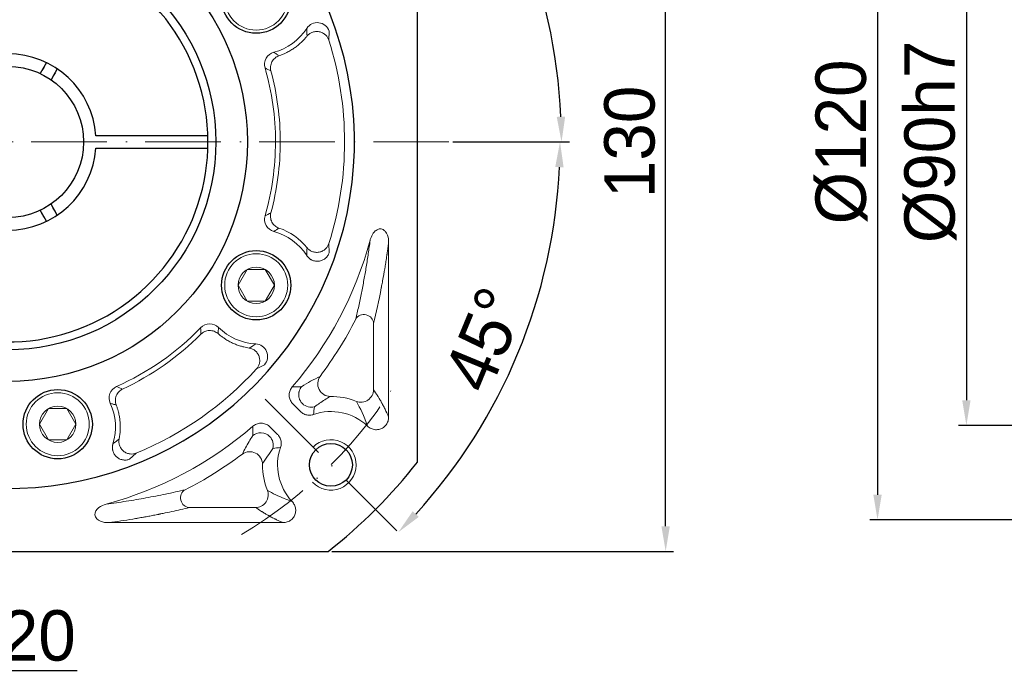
# Model space of a CAD drawing. Header units: millimetres. Extents: x 6154 to 7003, y -654 to -54.
# Tile 4 of 10: x 6311 to 6467, y -375 to -271. Entities that reach past the tile are written whole.
import ezdxf

# ---------------------------------------------------------------- set-up
doc = ezdxf.new("R2010")
doc.units = ezdxf.units.MM
doc.header["$PDSIZE"] = -5
doc.linetypes.add('ACAD_ISO10W100', pattern=[18, 12, -3, 0, -3])
doc.layers.get('0').update_dxf_attribs({"lineweight": 18})
doc.layers.get('Defpoints').update_dxf_attribs({"lineweight": 18})
for name, color, linetype, lineweight in [('中心线层', 7, 'ACAD_ISO10W100', 0), ('尺寸线层', 3, 'Continuous', 18), ('粗实线', 7, 'Continuous', 40), ('细实线', 7, 'Continuous', 18)]:
    doc.layers.add(name, color=color, linetype=linetype, lineweight=lineweight)
doc.styles.add('工程字', font='txt')
doc.dimstyles.new('ISO-25', dxfattribs={"dimtxt": 8, "dimasz": 4, "dimexe": 1.25, "dimexo": 0.625, "dimgap": 1.7, "dimtad": 1, "dimtxsty": '工程字', "dimcen": 2, "dimdle": 8, "dimadec": 0, "dimazin": 0, "dimtfac": 1, "dimtmove": 0, "dimatfit": 3, "dimfxl": 1, "dimarcsym": 0})

# ---------------------------------------------------------------- blocks, each defined once
blk = doc.blocks.new('*X15')
at = {"layer": 'Defpoints', "color": 0}
for p in [(6373.3, -226.35), (6347.84, -251.8), (6390.48, -256.72), (6239.3, -290.34), (6379.3, -290.34)]:
    blk.add_point(p, dxfattribs=at)
at = {"layer": '尺寸线层', "color": 0, "lineweight": -2}
blk.add_line((6379.93, -290.34), (6398.42, -290.34), dxfattribs=at)
blk.add_arc((6309.3, -290.34), 87.87, 2.6085, 42.3915, dxfattribs=at)
at = {"layer": '尺寸线层', "color": 0}
for points in [[(6374.68, -230.64), (6373.72, -231.56), (6371.43, -228.21)], [(6396.41, -286.36), (6397.75, -286.33), (6397.17, -290.34)]]:
    blk.add_solid(points, dxfattribs=at)
at = {"layer": '尺寸线层', "color": 0, "insert": (6395.75, -254.53), "char_height": 8, "attachment_point": 5, "rotation": 292.5, "style": '工程字'}
blk.add_mtext('\\A1;45%%d', dxfattribs=at)
blk = doc.blocks.new('*X16')
at = {"layer": 'Defpoints', "color": 0}
for p in [(6239.3, -290.34), (6379.3, -290.34), (6390.26, -323.88), (6347.84, -328.88), (6373.3, -354.33)]:
    blk.add_point(p, dxfattribs=at)
at = {"layer": '尺寸线层', "color": 0, "lineweight": -2}
blk.add_line((6379.93, -290.34), (6398.18, -290.34), dxfattribs=at)
blk.add_arc((6309.3, -290.34), 87.63, 317.6157, 357.3843, dxfattribs=at)
at = {"layer": '尺寸线层', "color": 0}
for points in [[(6397.5, -294.36), (6396.17, -294.33), (6396.93, -290.34)], [(6373.55, -348.95), (6374.51, -349.87), (6371.26, -352.3)]]:
    blk.add_solid(points, dxfattribs=at)
at = {"layer": '尺寸线层', "color": 0, "insert": (6384.99, -321.69), "char_height": 8, "attachment_point": 5, "rotation": 67.5, "style": '工程字'}
blk.add_mtext('\\A1;45%%d', dxfattribs=at)
blk = doc.blocks.new('*X17')
at = {"layer": 'Defpoints', "color": 0}
for p in [(6360.11, -225.34), (6413.7, -225.34), (6360.11, -355.34)]:
    blk.add_point(p, dxfattribs=at)
at = {"layer": '尺寸线层', "color": 0, "lineweight": -2}
for p, q in [((6360.73, -225.34), (6414.95, -225.34)), ((6413.7, -351.34), (6413.7, -229.34)), ((6360.73, -355.34), (6414.95, -355.34))]:
    blk.add_line(p, q, dxfattribs=at)
at = {"layer": '尺寸线层', "color": 0}
for points in [[(6414.36, -229.34), (6413.03, -229.34), (6413.7, -225.34)], [(6413.03, -351.34), (6414.36, -351.34), (6413.7, -355.34)]]:
    blk.add_solid(points, dxfattribs=at)
at = {"layer": '尺寸线层', "color": 0, "insert": (6408, -290.34), "char_height": 8, "attachment_point": 5, "rotation": 90, "style": '工程字'}
blk.add_mtext('\\A1;130', dxfattribs=at)
blk = doc.blocks.new('*X25')
at = {"layer": 'Defpoints', "color": 0}
for p in [(6347.22, -228.55), (6271.39, -352.14)]:
    blk.add_point(p, dxfattribs=at)
at = {"layer": '尺寸线层', "color": 0, "lineweight": -2}
blk.add_line((6290.12, -321.61), (6274.27, -347.45), dxfattribs=at)
at = {"layer": '尺寸线层', "color": 0}
blk.add_solid([(6273.48, -346.97), (6275.05, -347.93), (6271.39, -352.14)], dxfattribs=at)
at = {"layer": '尺寸线层', "color": 0, "insert": (6278.94, -329.31), "char_height": 8.5, "attachment_point": 5, "rotation": 58.4699, "style": '工程字'}
blk.add_mtext('\\A1;{\\H0.9412x;%%C145}', dxfattribs=at)
blk = doc.blocks.new('*X26')
at = {"layer": 'Defpoints', "color": 0}
for p in [(6259.23, -341.61), (6267.23, -341.61), (6259.23, -374.23)]:
    blk.add_point(p, dxfattribs=at)
at = {"layer": '尺寸线层', "color": 0, "lineweight": -2}
for p, q in [((6259.23, -342.23), (6259.23, -375.48)), ((6267.23, -342.23), (6267.23, -375.48)), ((6253.73, -374.23), (6248.23, -374.23)), ((6267.23, -374.23), (6259.23, -374.23)), ((6272.73, -374.23), (6320.29, -374.23))]:
    blk.add_line(p, q, dxfattribs=at)
at = {"layer": '尺寸线层', "color": 0}
for points in [[(6253.73, -375.15), (6253.73, -373.31), (6259.23, -374.23)], [(6272.73, -373.31), (6272.73, -375.15), (6267.23, -374.23)]]:
    blk.add_solid(points, dxfattribs=at)
at = {"layer": '尺寸线层', "color": 0, "insert": (6299.26, -368.73), "char_height": 8.5, "attachment_point": 5, "style": '工程字'}
blk.add_mtext('\\A1;{\\H0.9412x;4-M8x20\\P}', dxfattribs=at)
blk = doc.blocks.new('*X30')
at = {"layer": 'Defpoints', "color": 0}
for p in [(6529.7, -245.34), (6461.43, -335.34), (6529.7, -335.34)]:
    blk.add_point(p, dxfattribs=at)
at = {"layer": '尺寸线层', "color": 0, "lineweight": -2}
for p, q in [((6529.08, -245.34), (6460.18, -245.34)), ((6461.43, -249.34), (6461.43, -331.34)), ((6529.08, -335.34), (6460.18, -335.34))]:
    blk.add_line(p, q, dxfattribs=at)
at = {"layer": '尺寸线层', "color": 0}
for points in [[(6462.1, -249.34), (6460.77, -249.34), (6461.43, -245.34)], [(6460.77, -331.34), (6462.1, -331.34), (6461.43, -335.34)]]:
    blk.add_solid(points, dxfattribs=at)
at = {"layer": '尺寸线层', "color": 0, "insert": (6455.73, -290.34), "char_height": 8, "attachment_point": 5, "rotation": 90, "style": '工程字'}
blk.add_mtext('\\A1;%%C90h7', dxfattribs=at)
blk = doc.blocks.new('*X37')
at = {"layer": 'Defpoints', "color": 0}
for p in [(6538.7, -230.34), (6447.33, -350.34), (6538.7, -350.34)]:
    blk.add_point(p, dxfattribs=at)
at = {"layer": '尺寸线层', "color": 0, "lineweight": -2}
for p, q in [((6538.08, -230.34), (6446.08, -230.34)), ((6447.33, -234.34), (6447.33, -346.34)), ((6538.08, -350.34), (6446.08, -350.34))]:
    blk.add_line(p, q, dxfattribs=at)
at = {"layer": '尺寸线层', "color": 0}
for points in [[(6447.99, -234.34), (6446.66, -234.34), (6447.33, -230.34)], [(6446.66, -346.34), (6447.99, -346.34), (6447.33, -350.34)]]:
    blk.add_solid(points, dxfattribs=at)
at = {"layer": '尺寸线层', "color": 0, "insert": (6441.63, -290.34), "char_height": 8, "attachment_point": 5, "rotation": 90, "style": '工程字'}
blk.add_mtext('\\A1;%%C120', dxfattribs=at)

msp = doc.modelspace()

# ---------------------------------------------------------------- linework, layer by layer
at = {"color": 7, "linetype": 'Continuous', "lineweight": 15}
for p, q in [((6360.2352, -274.1962), (6360.2914, -272.7537)), ((6360.2914, -307.9298), (6360.2352, -306.4873)), ((6348.7514, -326.3778), (6350.0288, -325.7051)), ((6328.6044, -340.7067), (6329.6734, -339.7364))]:
    msp.add_line(p, q, dxfattribs=at)
for p, q in [((6369.7294, -306.3495), (6369.7294, -333.9821)), ((6367.3379, -329.6702), (6367.3379, -319.1552)), ((6355.7286, -333.1282), (6354.5362, -331.9358)), ((6350.8968, -335.5751), (6352.0893, -336.7676)), ((6338.1162, -348.3768), (6348.6312, -348.3768)), ((6352.9431, -350.7683), (6325.3105, -350.7683))]:
    msp.add_line(p, q)
for start, end in [(342.411462, 17.588538), (292.411529, 317.588538)]:
    msp.add_arc((6309.3028, -290.3418), 53.4303, start, end, dxfattribs=at)
for centre, radius, start, end in [((6309.3028, -290.3418), 59.5734, 319.253028, 344.803455), ((6309.3028, -290.3418), 61.9649, 323.09187, 332.996404), ((6360.568, -341.607), 10.8649, 68.187328, 90.557052), ((6360.568, -341.607), 8.4734, 46.7652, 109.134578), ((6309.3028, -290.3418), 59.5734, 285.196544, 310.746969), ((6360.568, -341.607), 8.4734, 160.865406, 223.2348), ((6309.3028, -290.3418), 61.9649, 297.003596, 306.90813), ((6360.568, -341.607), 10.8649, 179.442948, 180), ((6360.568, -341.607), 10.8649, 180, 201.812672)]:
    msp.add_arc(centre, radius, start, end)
for centre, major_axis, ratio, start_param, end_param in [((6365.8436, -319.1552), (-1.4585, 0.3502), 0.93641458, 3.392601, 6.03217696), ((6360.443, -328.7503), (0.9025, -1.7848), 0.98101458, 3.60769667, 5.81708129), ((6365.3455, -329.6702), (1.6562, 1.1211), 0.98803806, 3.74223797, 5.68254062), ((6357.4462, -330.465), (1.9348, -0.5066), 0.99490252, 4.18532168, 5.23945629), ((6349.4261, -338.4851), (-0.5066, 1.9348), 0.99490252, 4.18532168, 5.23945629), ((6347.7113, -341.482), (-1.7848, 0.9025), 0.98101458, 3.60769667, 5.81708129), ((6338.1162, -346.8825), (0.3502, -1.4585), 0.93641458, 3.392601, 6.03217696)]:
    msp.add_ellipse(centre, major_axis=major_axis, ratio=ratio, start_param=start_param, end_param=end_param)
for points, knots in [([(6360.2914, -272.7537), (6360.0456, -272.0398), (6359.3824, -271.5012), (6357.9066, -271.3203), (6357.1338, -271.6804), (6356.7251, -272.3152)], [0, 0, 0, 0, 2.2055983, 2.2055983, 4.4111966, 4.4111966, 4.4111966, 4.4111966]), ([(6360.2352, -274.1962), (6360.1907, -274.057), (6360.1276, -273.9132), (6359.9561, -273.6304), (6359.8476, -273.4915), (6359.584, -273.2391), (6359.4289, -273.1258), (6359.0837, -272.946), (6358.8938, -272.8797), (6358.5024, -272.8064), (6358.3014, -272.7995), (6357.9143, -272.8423), (6357.7286, -272.8918), (6357.3912, -273.0317), (6357.2395, -273.1219), (6356.977, -273.3234), (6356.8659, -273.4347), (6356.7737, -273.5483)], [0, 0, 0, 0, 0.53726953, 0.53726953, 1.07453906, 1.07453906, 1.6118086, 1.6118086, 2.14907813, 2.14907813, 2.68634766, 2.68634766, 3.22361719, 3.22361719, 3.76088672, 3.76088672, 4.29815626, 4.29815626, 4.29815626, 4.29815626]), ([(6352.3222, -276.6694), (6352.4187, -276.6355), (6352.6069, -276.5692), (6352.8778, -276.4616), (6353.1314, -276.3529), (6353.3677, -276.2437), (6353.7363, -276.0617), (6354.2085, -275.7993), (6354.7822, -275.4255), (6355.3205, -275.0195), (6355.7925, -274.6084), (6356.1862, -274.22), (6356.4985, -273.8818), (6356.685, -273.6558), (6356.7737, -273.5483)], [0, 0, 0, 0, 0.30697991, 0.59842295, 0.87434106, 1.13469443, 1.37940042, 2.10753362, 2.75389765, 3.43238581, 4.12883288, 4.63009406, 5.09113322, 5.50922072, 5.50922072, 5.50922072, 5.50922072]), ([(6351.515, -276.1183), (6351.0034, -276.2551), (6350.5515, -276.6054), (6350.0335, -277.5229), (6349.9672, -278.0898), (6350.114, -278.5983)], [0, 0, 0, 0, 1.57525744, 1.57525744, 3.15051488, 3.15051488, 3.15051488, 3.15051488]), ([(6351.515, -276.1183), (6351.647, -276.2108), (6351.9164, -276.3998), (6352.1851, -276.5783), (6352.3222, -276.6694)], [0, 0, 0, 0, 0.478633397, 0.977474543, 0.977474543, 0.977474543, 0.977474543]), ([(6352.3222, -276.6694), (6352.1074, -276.7435), (6351.8901, -276.8605), (6351.501, -277.1837), (6351.3307, -277.39), (6351.0836, -277.8539), (6351.0077, -278.1104), (6350.9567, -278.6136), (6350.981, -278.8593), (6351.0395, -279.0789)], [0, 0, 0, 0, 0.74955949, 0.74955949, 1.49911898, 1.49911898, 2.24867847, 2.24867847, 2.99823796, 2.99823796, 2.99823796, 2.99823796]), ([(6350.114, -278.5983), (6351.2191, -282.4469), (6351.7704, -286.3582), (6351.7717, -294.3069), (6351.1959, -298.3148), (6350.113, -302.0848)], [0, 0, 0, 0, 11.88867206, 11.88867206, 23.77734412, 23.77734412, 23.77734412, 23.77734412]), ([(6351.0386, -301.6042), (6352.0283, -297.9309), (6352.5374, -294.0859), (6352.5305, -286.5156), (6352.0343, -282.7723), (6351.0395, -279.0789)], [0, 0, 0, 0, 11.38601184, 11.38601184, 22.77202368, 22.77202368, 22.77202368, 22.77202368]), ([(6351.0386, -301.6042), (6350.98, -301.8237), (6350.9558, -302.0694), (6351.0067, -302.5727), (6351.0827, -302.8292), (6351.3297, -303.2932), (6351.5001, -303.4995), (6351.8892, -303.8227), (6352.1066, -303.9398), (6352.3214, -304.0138)], [0, 0, 0, 0, 0.74964343, 0.74964343, 1.49928686, 1.49928686, 2.2489303, 2.2489303, 2.99857373, 2.99857373, 2.99857373, 2.99857373]), ([(6350.113, -302.0848), (6349.966, -302.5937), (6350.0328, -303.1616), (6350.5514, -304.0789), (6351.0028, -304.4283), (6351.5142, -304.565)], [0, 0, 0, 0, 1.57543778, 1.57543778, 3.15087555, 3.15087555, 3.15087555, 3.15087555]), ([(6356.7737, -307.1352), (6356.8659, -307.2488), (6356.977, -307.3601), (6357.2395, -307.5616), (6357.3912, -307.6518), (6357.7286, -307.7917), (6357.9143, -307.8412), (6358.3014, -307.884), (6358.5024, -307.8771), (6358.8938, -307.8038), (6359.0837, -307.7375), (6359.4289, -307.5577), (6359.584, -307.4444), (6359.8476, -307.192), (6359.9561, -307.0531), (6360.1276, -306.7703), (6360.1907, -306.6265), (6360.2352, -306.4873)], [0, 0, 0, 0, 0.53726953, 0.53726953, 1.07453906, 1.07453906, 1.6118086, 1.6118086, 2.14907813, 2.14907813, 2.68634766, 2.68634766, 3.22361719, 3.22361719, 3.76088672, 3.76088672, 4.29815626, 4.29815626, 4.29815626, 4.29815626]), ([(6356.7251, -308.3683), (6356.7527, -308.4091), (6356.8072, -308.49), (6356.8985, -308.6017), (6356.9937, -308.7038), (6357.0917, -308.7952), (6357.1901, -308.8758), (6357.2871, -308.9456), (6357.3807, -309.0052), (6357.4693, -309.0551), (6357.6954, -309.1685), (6358.0858, -309.289), (6358.6445, -309.2982), (6359.1877, -309.1542), (6359.5867, -308.9142), (6359.8639, -308.656), (6360.0425, -308.4351), (6360.1913, -308.1885), (6360.2588, -308.014), (6360.2914, -307.9298)], [0, 0, 0, 0, 0.14817905, 0.29291762, 0.43305801, 0.56748166, 0.69513518, 0.81505114, 0.92636257, 1.02831115, 1.12024939, 1.68611764, 2.23623787, 2.77756414, 3.3531731, 3.6136872, 3.9131165, 4.20423498, 4.47495641, 4.47495641, 4.47495641, 4.47495641]), ([(6342.7364, -319.7964), (6342.3621, -319.4229), (6341.8334, -319.2075), (6340.7814, -319.218), (6340.2582, -319.4435), (6339.8914, -319.824)], [0, 0, 0, 0, 1.57294469, 1.57294469, 3.14588937, 3.14588937, 3.14588937, 3.14588937]), ([(6342.663, -320.7702), (6342.4915, -320.6216), (6342.2816, -320.4923), (6341.8077, -320.3176), (6341.5444, -320.2735), (6341.0199, -320.2916), (6340.7602, -320.3539), (6340.2996, -320.5609), (6340.0991, -320.7044), (6339.9383, -320.8645)], [0, 0, 0, 0, 0.74844197, 0.74844197, 1.49688394, 1.49688394, 2.2453259, 2.2453259, 2.99376787, 2.99376787, 2.99376787, 2.99376787]), ([(6342.7364, -319.7964), (6342.7223, -319.9568), (6342.6935, -320.2843), (6342.6733, -320.606), (6342.663, -320.7702)], [0, 0, 0, 0, 0.478200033, 0.976573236, 0.976573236, 0.976573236, 0.976573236]), ([(6342.663, -320.7702), (6342.7404, -320.8363), (6342.8913, -320.9654), (6343.1192, -321.1452), (6343.3396, -321.3097), (6343.552, -321.4592), (6343.8931, -321.6864), (6344.3556, -321.9632), (6344.965, -322.2721), (6345.5849, -322.5346), (6346.1758, -322.7372), (6346.708, -322.8835), (6347.1562, -322.9846), (6347.4446, -323.033), (6347.5818, -323.0561)], [0, 0, 0, 0, 0.30549767, 0.59575235, 0.87077628, 1.13053125, 1.37493711, 2.10025823, 2.74624718, 3.42317929, 4.11851502, 4.61864129, 5.07873204, 5.49607653, 5.49607653, 5.49607653, 5.49607653]), ([(6348.7514, -326.3778), (6348.8497, -326.2696), (6348.9427, -326.143), (6349.1019, -325.8532), (6349.1679, -325.6897), (6349.2547, -325.3352), (6349.2753, -325.1443), (6349.2584, -324.7554), (6349.2209, -324.5578), (6349.0887, -324.1822), (6348.9941, -324.0046), (6348.7635, -323.6908), (6348.6278, -323.5547), (6348.3379, -323.3325), (6348.184, -323.2463), (6347.8782, -323.1196), (6347.7263, -323.0791), (6347.5818, -323.0561)], [0, 0, 0, 0, 0.53726953, 0.53726953, 1.07453906, 1.07453906, 1.6118086, 1.6118086, 2.14907813, 2.14907813, 2.68634766, 2.68634766, 3.22361719, 3.22361719, 3.76088672, 3.76088672, 4.29815626, 4.29815626, 4.29815626, 4.29815626]), ([(6350.0288, -325.7051), (6350.5237, -325.1358), (6350.6586, -324.2924), (6350.2239, -323.2666), (6349.9768, -322.963), (6349.3664, -322.5402), (6348.9985, -322.4155), (6348.6253, -322.3974)], [0, 0, 0, 0, 2.2182285, 2.2182285, 3.32734275, 3.32734275, 4.436457, 4.436457, 4.436457, 4.436457]), ([(6326.543, -329.1669), (6326.0594, -329.3815), (6325.6678, -329.7971), (6325.2985, -330.7828), (6325.3204, -331.3524), (6325.5435, -331.8317)], [0, 0, 0, 0, 1.57360357, 1.57360357, 3.14720714, 3.14720714, 3.14720714, 3.14720714]), ([(6327.5051, -329.567), (6327.2994, -329.6633), (6327.0958, -329.8027), (6326.7434, -330.1651), (6326.5959, -330.388), (6326.3994, -330.8751), (6326.351, -331.138), (6326.3533, -331.6434), (6326.4033, -331.8851), (6326.4845, -332.0971)], [0, 0, 0, 0, 0.74909142, 0.74909142, 1.49818283, 1.49818283, 2.24727425, 2.24727425, 2.99636566, 2.99636566, 2.99636566, 2.99636566]), ([(6326.4845, -332.0971), (6326.3265, -332.0505), (6326.017, -331.959), (6325.6991, -331.8735), (6325.5435, -331.8317)], [0, 0, 0, 0, 0.499152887, 0.977743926, 0.977743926, 0.977743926, 0.977743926]), ([(6326.952, -337.5012), (6326.9715, -337.398), (6327.0115, -337.1849), (6327.0597, -336.8534), (6327.0991, -336.5013), (6327.1339, -336.0289), (6327.145, -335.4468), (6327.1098, -334.7619), (6327.0265, -334.083), (6326.9132, -333.4998), (6326.7855, -332.9973), (6326.6545, -332.5579), (6326.5431, -332.2558), (6326.4845, -332.0971)], [0, 0, 0, 0, 0.31512607, 0.65037936, 1.00492355, 1.37778972, 2.07113036, 2.7501906, 3.43393652, 4.12163384, 4.53085901, 4.98929359, 5.49661207, 5.49661207, 5.49661207, 5.49661207]), ([(6326.952, -337.5012), (6326.9242, -337.6449), (6326.9104, -337.8014), (6326.9248, -338.1321), (6326.9532, -338.3062), (6327.0629, -338.6546), (6327.1444, -338.8287), (6327.3604, -339.1527), (6327.4949, -339.3023), (6327.8026, -339.5551), (6327.9755, -339.6579), (6328.3351, -339.8067), (6328.5216, -339.8527), (6328.8844, -339.8924), (6329.0606, -339.8863), (6329.3874, -339.8358), (6329.5381, -339.7917), (6329.6734, -339.7364)], [0, 0, 0, 0, 0.53727023, 0.53727023, 1.07454047, 1.07454047, 1.6118107, 1.6118107, 2.14908093, 2.14908093, 2.68635117, 2.68635117, 3.2236214, 3.2236214, 3.76089163, 3.76089163, 4.29816187, 4.29816187, 4.29816187, 4.29816187]), ([(6325.9762, -338.2565), (6325.9626, -338.3039), (6325.9357, -338.3976), (6325.9088, -338.5394), (6325.8918, -338.678), (6325.8847, -338.8118), (6325.8863, -338.939), (6325.8951, -339.0582), (6325.9097, -339.1682), (6325.9283, -339.2681), (6325.9868, -339.5142), (6326.1454, -339.8907), (6326.4975, -340.3247), (6326.957, -340.6482), (6327.3973, -340.7996), (6327.7733, -340.846), (6328.0573, -340.8408), (6328.3419, -340.7963), (6328.519, -340.7358), (6328.6044, -340.7067)], [0, 0, 0, 0, 0.14818339, 0.29292599, 0.43306997, 0.56749665, 0.69515255, 0.81507012, 0.92638234, 1.02833079, 1.12026796, 1.68614601, 2.23627482, 2.77760959, 3.35322816, 3.61374701, 3.91318104, 4.20430457, 4.47503009, 4.47503009, 4.47503009, 4.47503009])]:
    msp.add_open_spline(points, degree=3, knots=knots, dxfattribs=at)
for points in [[(6356.7251, -272.3152), (6355.5263, -274.1681), (6353.6559, -275.5426), (6351.515, -276.1183)], [(6356.7737, -273.5483), (6356.7696, -273.1476), (6356.7546, -272.7376), (6356.7251, -272.3152)], [(6351.0395, -279.0789), (6350.7347, -278.9252), (6350.4265, -278.7656), (6350.114, -278.5983)], [(6350.113, -302.0848), (6350.4256, -301.9175), (6350.7338, -301.7578), (6351.0386, -301.6042)], [(6352.3214, -304.0138), (6352.0528, -304.1908), (6351.7838, -304.3741), (6351.5142, -304.565)], [(6351.5142, -304.565), (6353.6511, -305.1394), (6355.5236, -306.5113), (6356.7251, -308.3683)], [(6356.7737, -307.1352), (6355.6174, -305.6979), (6354.0562, -304.6064), (6352.3214, -304.0138)], [(6356.7251, -308.3683), (6356.7546, -307.9459), (6356.7696, -307.5359), (6356.7737, -307.1352)], [(6339.8914, -319.824), (6336.092, -323.7548), (6331.5393, -326.9419), (6326.543, -329.1669)], [(6339.9383, -320.8645), (6339.9189, -320.5242), (6339.9029, -320.1779), (6339.8914, -319.824)], [(6348.6253, -322.3974), (6346.4258, -322.2859), (6344.3044, -321.3569), (6342.7364, -319.7964)], [(6327.5051, -329.567), (6332.1144, -327.422), (6336.3439, -324.4619), (6339.9383, -320.8645)], [(6347.5818, -323.0561), (6347.9268, -322.8522), (6348.2743, -322.6341), (6348.6253, -322.3974)], [(6326.543, -329.1669), (6326.8716, -329.2989), (6327.1917, -329.4323), (6327.5051, -329.567)], [(6325.5435, -331.8317), (6326.4724, -333.8348), (6326.6257, -336.1452), (6325.9762, -338.2565)], [(6325.9762, -338.2565), (6326.3187, -338.0075), (6326.6424, -337.7556), (6326.952, -337.5012)]]:
    msp.add_open_spline(points, degree=3, dxfattribs=at)
for points, knots in [([(6369.7294, -306.3495), (6369.7413, -305.9492), (6369.6878, -305.5378), (6369.5471, -305.159), (6369.4859, -304.994), (6369.4067, -304.833), (6369.2192, -304.5619), (6369.1146, -304.4453), (6368.9063, -304.2879), (6368.8101, -304.2338), (6368.6053, -304.1616), (6368.4938, -304.1431), (6368.2874, -304.1465), (6368.1898, -304.1639), (6367.9675, -304.2349), (6367.8452, -304.3012), (6367.5654, -304.5028), (6367.4204, -304.6588), (6367.0974, -305.1019), (6366.9515, -305.4175), (6366.8304, -305.8126), (6366.8107, -305.885), (6366.7933, -305.9578)], [0, 0, 0, 0, 1.23671967, 1.23671967, 1.23671967, 1.76835107, 1.76835107, 2.22150341, 2.22150341, 2.53430716, 2.53430716, 2.85012169, 2.85012169, 3.13033963, 3.13033963, 3.53036158, 3.53036158, 4.15766042, 4.15766042, 5.19911278, 5.19911278, 5.42728946, 5.42728946, 5.42728946, 5.42728946]), ([(6366.7931, -305.9578), (6366.6967, -306.6686), (6366.4953, -308.1549), (6366.1673, -310.2255), (6365.8047, -312.3112), (6365.4063, -314.3872), (6364.9725, -316.4718), (6364.6691, -317.7933), (6364.5122, -318.4767)], [0, 0, 0, 0, 1.7194156, 3.59495268, 5.63084212, 7.83038325, 10.19618516, 12.73033843, 12.73033843, 12.73033843, 12.73033843]), ([(6369.7294, -306.3495), (6369.7015, -306.5587), (6369.6643, -306.8343), (6369.594, -307.3367), (6369.5682, -307.519), (6369.5258, -307.813), (6369.5037, -307.9651), (6369.4762, -308.1513), (6369.4621, -308.2465), (6369.4549, -308.2946), (6369.4513, -308.3188), (6369.4498, -308.3292), (6369.4488, -308.3359), (6369.4481, -308.3405), (6369.3951, -308.695), (6369.3447, -309.0219), (6369.2724, -309.4794), (6369.2489, -309.6265), (6369.2145, -309.8392), (6369.1975, -309.9435), (6369.1781, -310.0619), (6369.1685, -310.1203), (6369.1637, -310.1493), (6369.1613, -310.1637), (6369.1605, -310.1687), (6369.1598, -310.1733), (6369.159, -310.1778), (6369.0955, -310.5622), (6368.9978, -311.1427), (6368.7978, -312.2528), (6368.7394, -312.5678), (6368.6645, -312.9662), (6368.6417, -313.0866), (6368.6107, -313.2492), (6368.5959, -313.3261), (6368.5802, -313.4081), (6368.5727, -313.4471), (6368.569, -313.4662), (6368.5678, -313.4725), (6368.5669, -313.477), (6368.566, -313.4815), (6368.5652, -313.486), (6368.1639, -315.5669), (6367.7515, -317.4314), (6367.3379, -319.1552)], [0, 0, 0, 0, 0.8145492, 0.8145492, 1.2218238, 1.2218238, 1.42546111, 1.52727976, 1.57818908, 1.60364374, 1.61637107, 1.62273474, 1.62273474, 1.62909841, 1.62909841, 2.44364761, 2.44364761, 2.85092221, 2.85092221, 3.05455951, 3.15637816, 3.20728749, 3.23274215, 3.24546948, 3.25183315, 3.25183315, 3.25819681, 3.25819681, 4.88729522, 4.88729522, 5.70184442, 5.70184442, 6.10911902, 6.10911902, 6.31275632, 6.41457497, 6.4654843, 6.49093896, 6.50366629, 6.51002995, 6.51002995, 6.51639362, 6.51639362, 13.03278723, 13.03278723, 13.03278723, 13.03278723]), ([(6358.8499, -327.5538), (6358.3703, -327.7926), (6357.5021, -328.225), (6356.4062, -328.8912), (6355.9156, -329.1895)], [0, 0, 0, 0, 1.85628809, 3.36087574, 3.36087574, 3.36087574, 3.36087574]), ([(6354.4356, -329.2265), (6354.2898, -329.394), (6354.1703, -329.5887), (6354.005, -330.0016), (6353.9569, -330.2254), (6353.9388, -330.6678), (6353.9677, -330.8924), (6354.0961, -331.3127), (6354.197, -331.5142), (6354.3893, -331.7782), (6354.4598, -331.8602), (6354.5362, -331.9358)], [0, 0, 0, 0, 0.66983705, 0.66983705, 1.34020765, 1.34020765, 2.00322532, 2.00322532, 2.66382047, 2.66382047, 2.984321, 2.984321, 2.984321, 2.984321]), ([(6369.7294, -333.9821), (6369.5476, -333.5617), (6369.2622, -332.9465), (6368.907, -332.2559), (6368.7239, -331.9173), (6368.6309, -331.7497), (6368.5841, -331.6663), (6368.5606, -331.6248), (6368.5488, -331.604), (6368.5429, -331.5936), (6368.5407, -331.5896), (6368.5384, -331.5856), (6368.5361, -331.5816), (6368.4437, -331.4192), (6368.2989, -331.1714), (6368.1213, -330.8794), (6368.0303, -330.7327), (6367.9843, -330.6592), (6367.9612, -330.6224), (6367.9496, -330.6039), (6367.9438, -330.5947), (6367.9413, -330.5908), (6367.9389, -330.5869), (6367.9364, -330.583), (6367.7589, -330.3018), (6367.5588, -329.9967), (6367.3379, -329.6702)], [0, 0, 0, 0, 1.23463174, 1.8519476, 2.16060554, 2.31493451, 2.39209899, 2.43068123, 2.44997235, 2.45961791, 2.46444069, 2.46444069, 2.46926347, 2.46926347, 3.08657934, 3.39523727, 3.54956624, 3.62673073, 3.66531297, 3.68460409, 3.69424965, 3.69907243, 3.69907243, 3.70389521, 3.70389521, 4.93852695, 4.93852695, 4.93852695, 4.93852695]), ([(6357.9837, -332.3835), (6358.2518, -332.1913), (6358.8312, -331.7758), (6359.6448, -331.2408), (6360.1783, -330.9157), (6360.4624, -330.7426)], [0, 0, 0, 0, 0.85371679, 1.84470703, 2.97370042, 2.97370042, 2.97370042, 2.97370042]), ([(6355.7286, -333.1282), (6355.8845, -333.2852), (6356.0695, -333.4178), (6356.4676, -333.6116), (6356.6863, -333.6754), (6357.1253, -333.7262), (6357.3516, -333.7141), (6357.6424, -333.6489), (6357.7173, -333.6274), (6357.7905, -333.6017)], [0, 0, 0, 0, 0.66696981, 0.66696981, 1.33419299, 1.33419299, 1.99843162, 1.99843162, 2.22955772, 2.22955772, 2.22955772, 2.22955772]), ([(6366.3723, -335.4336), (6366.5422, -335.5973), (6366.7419, -335.7354), (6367.1721, -335.9342), (6367.409, -335.9975), (6367.8714, -336.0331), (6368.1036, -336.0104), (6368.5256, -335.8897), (6368.723, -335.7946), (6369.0665, -335.5503), (6369.2182, -335.399), (6369.4661, -335.057), (6369.5641, -334.861), (6369.6985, -334.4405), (6369.7321, -334.2095), (6369.7294, -333.9821)], [0, 0, 0, 0, 0.71451874, 0.71451874, 1.43157309, 1.43157309, 2.1108643, 2.1108643, 2.74881545, 2.74881545, 3.37451831, 3.37451831, 4.01731312, 4.01731312, 4.70485201, 4.70485201, 4.70485201, 4.70485201]), ([(6350.8968, -335.5751), (6350.7406, -335.4173), (6350.5553, -335.2838), (6350.1558, -335.0883), (6349.9361, -335.0237), (6349.4964, -334.9728), (6349.2702, -334.985), (6348.8415, -335.0818), (6348.6331, -335.1675), (6348.3555, -335.3398), (6348.2685, -335.404), (6348.1875, -335.4745)], [0, 0, 0, 0, 0.66984321, 0.66984321, 1.34022029, 1.34022029, 2.0032444, 2.0032444, 2.66383737, 2.66383737, 2.98432582, 2.98432582, 2.98432582, 2.98432582]), ([(6348.1505, -336.9546), (6347.9527, -337.2754), (6347.5252, -337.9688), (6346.9946, -338.933), (6346.6816, -339.5566), (6346.5148, -339.8889)], [0, 0, 0, 0, 0.9642371, 2.08420553, 3.36100607, 3.36100607, 3.36100607, 3.36100607]), ([(6350.8349, -337.0763), (6350.517, -336.7628), (6350.0301, -336.5244), (6349.002, -336.4777), (6348.4954, -336.6711), (6348.1505, -336.9546)], [0, 0, 0, 0, 1.46189453, 1.46189453, 2.92378906, 2.92378906, 2.92378906, 2.92378906]), ([(6352.5628, -338.8295), (6352.636, -338.6208), (6352.6746, -338.3965), (6352.6753, -337.9537), (6352.6374, -337.7291), (6352.4915, -337.312), (6352.3819, -337.1136), (6352.1964, -336.8803), (6352.1444, -336.8223), (6352.0893, -336.7676)], [0, 0, 0, 0, 0.66695627, 0.66695627, 1.33416533, 1.33416533, 1.99839986, 1.99839986, 2.22955219, 2.22955219, 2.22955219, 2.22955219]), ([(6349.7036, -341.5014), (6349.9524, -341.0914), (6350.4031, -340.3488), (6351.0533, -339.4329), (6351.3446, -339.0227)], [0, 0, 0, 0, 1.64167048, 2.97361424, 2.97361424, 2.97361424, 2.97361424]), ([(6337.4377, -345.5511), (6336.4223, -345.7824), (6334.4936, -346.2216), (6331.3608, -346.8321), (6328.2847, -347.366), (6325.9924, -347.6834), (6324.9188, -347.832)], [0, 0, 0, 0, 3.73810988, 7.0996793, 10.09308556, 12.73025545, 12.73025545, 12.73025545, 12.73025545]), ([(6348.6312, -348.3768), (6349.1767, -348.3707), (6349.8737, -348.0741), (6350.6616, -346.9101), (6350.678, -346.1528), (6350.481, -345.6441)], [0, 0, 0, 0, 1.91037373, 1.91037373, 3.82074747, 3.82074747, 3.82074747, 3.82074747]), ([(6354.3947, -347.4112), (6353.961, -347.2544), (6353.0211, -346.9146), (6351.7355, -346.3259), (6350.9174, -345.8813), (6350.481, -345.6441)], [0, 0, 0, 0, 1.22760368, 2.66088711, 4.30028359, 4.30028359, 4.30028359, 4.30028359]), ([(6324.9188, -347.8323), (6324.4895, -347.935), (6324.0842, -348.1061), (6323.3767, -348.6539), (6323.0601, -349.068), (6323.1623, -350.0089), (6323.5754, -350.3521), (6324.407, -350.7161), (6324.8622, -350.7818), (6325.3105, -350.7683)], [0, 0, 0, 0, 1.34851598, 1.34851598, 2.69703197, 2.69703197, 4.04554795, 4.04554795, 5.39406393, 5.39406393, 5.39406393, 5.39406393]), ([(6325.3105, -350.7683), (6326.6026, -350.596), (6328.0269, -350.384), (6329.4374, -350.1483), (6329.6108, -350.119), (6329.6493, -350.1124), (6329.6655, -350.1097), (6329.7174, -350.1009), (6329.8214, -350.0831), (6330.2033, -350.0175), (6330.6226, -349.9435), (6331.0094, -349.8735), (6331.1151, -349.8542), (6331.1856, -349.8413), (6331.2174, -349.8355), (6331.3814, -349.8054), (6331.7747, -349.7327), (6332.4291, -349.6085), (6332.9843, -349.4997), (6333.2778, -349.4411), (6333.3267, -349.4313), (6333.341, -349.4285), (6333.37, -349.4227), (6333.4424, -349.4082), (6333.6308, -349.3702), (6334.2689, -349.2403), (6335.7797, -348.9216), (6337.1801, -348.6016), (6338.1162, -348.3768)], [0, 0, 0, 0, 3.25821455, 3.66549137, 3.71640098, 3.71640098, 3.76731058, 3.76731058, 3.86912978, 4.07276819, 4.88732183, 5.09096024, 5.19277945, 5.19277945, 5.29459865, 5.29459865, 5.70187547, 6.51642911, 7.33098275, 7.43280195, 7.43280195, 7.48371156, 7.48371156, 7.53462116, 7.73825957, 8.14553639, 9.77464366, 13.03285822, 13.03285822, 13.03285822, 13.03285822]), ([(6352.9431, -350.7683), (6352.7895, -350.7019), (6352.6017, -350.6192), (6352.2785, -350.4705), (6352.1638, -350.4168), (6351.9827, -350.3302), (6351.8899, -350.2853), (6351.7939, -350.2381), (6351.7292, -350.2061), (6351.6963, -350.1897), (6351.4015, -350.0424), (6351.1827, -349.9271), (6350.906, -349.7777), (6350.8225, -349.7318), (6350.7093, -349.669), (6350.6557, -349.639), (6350.6065, -349.6113), (6350.5826, -349.5978), (6350.5709, -349.5911), (6350.5594, -349.5846), (6350.5518, -349.5803), (6350.5478, -349.578), (6350.4312, -349.5117), (6350.2892, -349.4296), (6350.0379, -349.2799), (6349.9477, -349.2255), (6349.8037, -349.1373), (6349.7295, -349.0915), (6349.6392, -349.0352), (6349.5932, -349.0063), (6349.5732, -348.9938), (6349.5599, -348.9854), (6349.553, -348.981), (6349.1298, -348.7139), (6348.8335, -348.5137), (6348.6312, -348.3768)], [0, 0, 0, 0, 0.61732256, 0.61732256, 0.92598384, 0.92598384, 1.08031449, 1.15747981, 1.15747981, 1.23464513, 1.23464513, 1.85196769, 1.85196769, 2.16062897, 2.16062897, 2.31495961, 2.39212493, 2.39212493, 2.43070759, 2.44999892, 2.44999892, 2.46929025, 2.46929025, 3.08661282, 3.08661282, 3.3952741, 3.3952741, 3.54960474, 3.62677006, 3.66535272, 3.68464405, 3.68464405, 3.70393538, 3.70393538, 4.93858051, 4.93858051, 4.93858051, 4.93858051]), ([(6352.9431, -350.7683), (6353.1791, -350.7712), (6353.4192, -350.7348), (6353.8687, -350.5848), (6354.0845, -350.4686), (6354.4461, -350.1777), (6354.5999, -350.0019), (6354.8249, -349.6243), (6354.9037, -349.4195), (6354.9864, -349.0058), (6354.9931, -348.7917), (6354.9391, -348.3731), (6354.8762, -348.1636), (6354.686, -347.7658), (6354.5523, -347.5748), (6354.3947, -347.4112)], [0, 0, 0, 0, 0.71444103, 0.71444103, 1.43133666, 1.43133666, 2.1115646, 2.1115646, 2.75052464, 2.75052464, 3.37613471, 3.37613471, 4.01791986, 4.01791986, 4.70485196, 4.70485196, 4.70485196, 4.70485196])]:
    msp.add_open_spline(points, degree=3, knots=knots)
for points in [[(6354.4356, -329.2265), (6354.9307, -329.2162), (6355.424, -329.2038), (6355.9156, -329.1895)], [(6357.9837, -332.3835), (6357.9113, -332.7865), (6357.8463, -333.1925), (6357.7905, -333.6017)], [(6366.3723, -335.4336), (6365.8347, -333.8405), (6365.2358, -332.635), (6364.6051, -331.5199)], [(6348.1875, -335.4745), (6348.1774, -335.9648), (6348.165, -336.4581), (6348.1505, -336.9546)], [(6352.5628, -338.8295), (6352.1535, -338.8853), (6351.7475, -338.9503), (6351.3446, -339.0227)]]:
    msp.add_open_spline(points, degree=3)
msp.add_rational_spline([(6355.9156, -329.1895), (6354.7677, -330.5865), (6356.0373, -331.8739)], [1, 0.740742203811, 1], degree=2)
at = {"layer": '中心线层'}
for p, q in [((6379.3028, -290.3418), (6220.1514, -290.3418)), ((6350.1153, -331.1543), (6371.0207, -352.0597))]:
    msp.add_line(p, q, dxfattribs=at)
msp.add_arc((6309.3028, -290.3418), 72.5, 300.73805, 329.26195, dxfattribs=at)
at = {"layer": '粗实线', "lineweight": 30}
for p, q in [((6374.3028, -341.1478), (6374.3028, -239.5357)), ((6258.4968, -355.3418), (6360.1088, -355.3418))]:
    msp.add_line(p, q, dxfattribs=at)
at = {"layer": '粗实线', "linetype": 'Continuous', "lineweight": 30}
for p, q in [((6315.4279, -277.7527), (6314.425, -279.4899)), ((6317.1426, -278.7427), (6316.1397, -280.4799)), ((6341.0374, -289.3518), (6323.2677, -289.3518)), ((6323.2677, -291.3318), (6341.0374, -291.3318)), ((6315.4279, -302.9308), (6314.425, -301.1936)), ((6317.1426, -301.9408), (6316.1397, -300.2036))]:
    msp.add_line(p, q, dxfattribs=at)
at = {"layer": '粗实线', "lineweight": 30}
for centre, radius in [((6309.3028, -290.3418), 38), ((6309.3028, -290.3418), 33), ((6348.7069, -267.5918), 5.5), ((6348.7069, -313.0918), 5.5), ((6317.2038, -335.1505), 5.5), ((6360.568, -341.607), 3.4)]:
    msp.add_circle(centre, radius, dxfattribs=at)
at = {"layer": '粗实线', "linetype": 'Continuous', "lineweight": 30}
msp.add_circle((6309.3028, -290.3418), 12, dxfattribs=at)
at = {"layer": '粗实线', "lineweight": 30}
for radius, start, end in [(55, 250.635704, 226.586158), (31.75, 229.931457, 168.194953), (82.5, 308.01228, 321.98772)]:
    msp.add_arc((6309.3028, -290.3418), radius, start, end, dxfattribs=at)
at = {"layer": '粗实线', "linetype": 'Continuous', "lineweight": 30}
for start, end in [(4.055014, 175.944986), (184.055014, 355.944986)]:
    msp.add_arc((6309.3028, -290.3418), 14, start, end, dxfattribs=at)
for points in [[(6315.078, -278.3587), (6314.9507, -278.5794), (6314.8233, -278.8), (6314.6959, -279.0207)], [(6316.7928, -279.3487), (6316.6654, -279.5694), (6316.538, -279.79), (6316.4106, -280.0107)], [(6316.7928, -301.3348), (6316.6654, -301.1141), (6316.538, -300.8935), (6316.4106, -300.6728)], [(6315.078, -302.3248), (6314.9507, -302.1041), (6314.8233, -301.8835), (6314.6959, -301.6628)]]:
    msp.add_open_spline(points, degree=3, dxfattribs=at)
at = {"layer": '细实线'}
for points in [[(6351.5937, -313.0918), (6350.1503, -310.5918), (6347.2636, -310.5918), (6345.8202, -313.0918), (6347.2636, -315.5918), (6350.1503, -315.5918)], [(6320.0905, -335.1505), (6318.6472, -332.6505), (6315.7604, -332.6505), (6314.317, -335.1505), (6315.7604, -337.6505), (6318.6472, -337.6505)]]:
    msp.add_lwpolyline(points, close=True, dxfattribs=at)
for centre, radius in [((6348.7069, -267.5918), 5), ((6348.7069, -313.0918), 5), ((6348.7069, -313.0918), 2.8868), ((6317.2038, -335.1505), 5), ((6317.2038, -335.1505), 2.8868)]:
    msp.add_circle(centre, radius, dxfattribs=at)
msp.add_arc((6360.568, -341.607), 4, 223.419226, 135, dxfattribs=at)

# ---------------------------------------------------------------- dimensions: what is measured, and where the dimension line sits
at = {"layer": '尺寸线层'}
for base, line1, line2, picture, middle in [((6390.4821, -256.7162), ((6239.3028, -290.3418), (6379.3028, -290.3418)), ((6347.8401, -251.8044), (6373.296, -226.3486)), '*X15', (6395.7482, -254.5349)), ((6390.2596, -323.8751), ((6347.8401, -328.8791), (6373.296, -354.3349)), ((6239.3028, -290.3418), (6379.3028, -290.3418)), '*X16', (6384.9935, -321.6938))]:
    dim = msp.add_angular_dim_2l(base=base, line1=line1, line2=line2, dimstyle='ISO-25', override={"dimtad": 1, "dimtih": 0, "dimtoh": 0, "dimsah": 1, "dimtdec": 0, "dimtolj": 1, "dimtzin": 0}, dxfattribs=at)
    dim.commit()
    dim.dimension.update_dxf_attribs({"geometry": picture, "text_midpoint": middle})
dim = msp.add_linear_dim(base=(6413.6968, -225.3418), p1=(6360.1088, -355.3418), p2=(6360.1088, -225.3418), angle=90, dimstyle='ISO-25', override={"dimsah": 1, "dimtolj": 1, "dimtzin": 8}, dxfattribs=at)
dim.commit()
dim.dimension.update_dxf_attribs({"geometry": '*X17', "text_midpoint": (6407.9968, -290.3418)})
dim = msp.add_diameter_dim_2p(p1=(6347.2164, -228.5452), p2=(6271.3892, -352.1383), text='{\\H0.9412x;<>}', dimstyle='ISO-25', override={"dimtxt": 8.5, "dimasz": 5.5, "dimgap": 1.5, "dimpost": '%%C<>', "dimsah": 1, "dimdle": 11, "dimtolj": 1}, dxfattribs=at)
dim.commit()
dim.dimension.update_dxf_attribs({"geometry": '*X25', "text_midpoint": (6283.6289, -332.1884), "dimtype": 163})
for base, p1, p2, text, picture, middle in [((6447.3263, -350.3418), (6538.7041, -230.3418), (6538.7041, -350.3418), '%%C<>', '*X37', (6447.3263, -290.3418)), ((6461.4323, -335.3418), (6529.7041, -245.3418), (6529.7041, -335.3418), '%%C<>h7', '*X30', (6461.4323, -290.3418))]:
    dim = msp.add_linear_dim(base=base, p1=p1, p2=p2, angle=90, text=text, dimstyle='ISO-25', override={"dimsah": 1, "dimtolj": 1}, dxfattribs=at)
    dim.commit()
    dim.dimension.update_dxf_attribs({"geometry": picture, "text_midpoint": middle, "dimtype": 160})
dim = msp.add_linear_dim(base=(6259.2319, -374.2312), p1=(6267.2319, -341.607), p2=(6259.2319, -341.607), text='{\\H0.9412x;4-M<>x20\\P}', dimstyle='ISO-25', override={"dimtxt": 8.5, "dimasz": 5.5, "dimgap": 1.5, "dimsah": 1, "dimdle": 11, "dimtolj": 1}, dxfattribs=at)
dim.commit()
dim.dimension.update_dxf_attribs({"geometry": '*X26', "text_midpoint": (6299.2631, -374.2312), "dimtype": 160})

doc.saveas('drawing.dxf')
